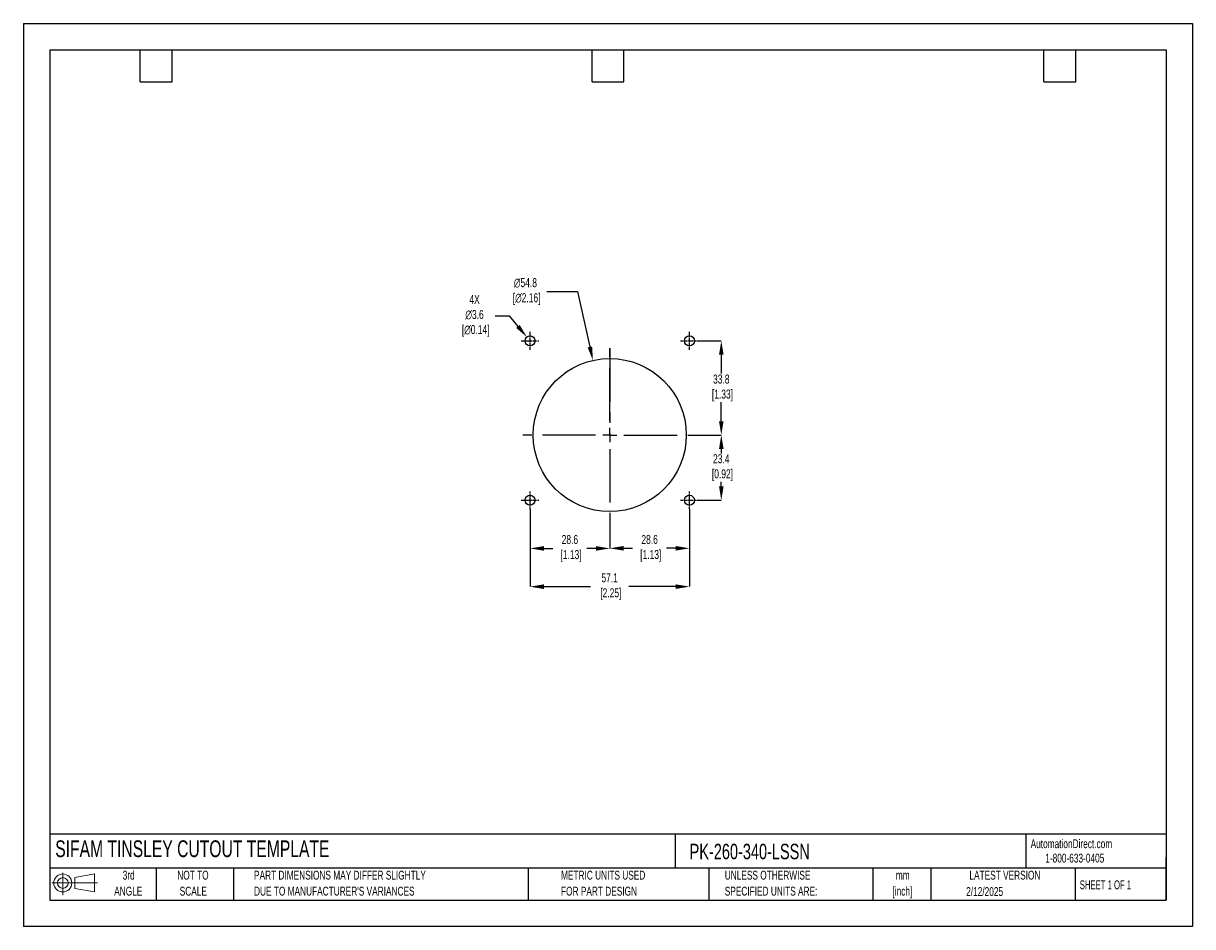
# Model space of a CAD drawing. Header units: millimetres. Extents: x 0 to 419, y 0 to 324.
import ezdxf

# ---------------------------------------------------------------- set-up
doc = ezdxf.new("R2010")
doc.units = ezdxf.units.MM
doc.header["$LTSCALE"] = 1.5
doc.header["$PDSIZE"] = -1
doc.linetypes.add('CENTERX2', pattern=[20.32, 12.7, -2.54, 2.54, -2.54])
for name, color, linetype in [('1', 7, 'Continuous'), ('CENTER', 40, 'CENTERX2'), ('SLD-DEFPOINTS', 7, 'Continuous')]:
    doc.layers.add(name, color=color, linetype=linetype)
doc.layers.add('DIMENSIONS', color=140, linetype='Continuous', lineweight=25)
doc.layers.add('TEXT', color=140, linetype='Continuous', lineweight=25)
doc.styles.add('SLDTEXTSTYLE0', font='TXT', dxfattribs={"width": 0.7})
doc.styles.add('SLDTEXTSTYLE1', font='TXT', dxfattribs={"width": 0.65})
doc.dimstyles.new('SLDDIMSTYLE0', dxfattribs={"dimtxt": 3.237012, "dimasz": 4.953, "dimexe": 0, "dimexo": 0.0625, "dimgap": 0.809253, "dimtad": 0, "dimtih": 1, "dimtoh": 1, "dimrnd": 1e-09, "dimzin": 12, "dimdsep": 46, "dimtxsty": 'SLDTEXTSTYLE0', "dimsah": 1, "dimcen": 0, "dimadec": 0, "dimazin": 3, "dimtfac": 1, "dimtofl": 0, "dimtmove": 0, "dimatfit": 3, "dimfxl": 0, "dimfrac": 2, "dimtolj": 1, "dimtzin": 12, "dimarcsym": 0})

# ---------------------------------------------------------------- blocks, each defined once
blk = doc.blocks.new('Block11')
at = {"color": 7, "linetype": 'Continuous', "lineweight": 18}
for p, q in [((0, 4.32), (16.31, 4.32)), ((3.88, 7.97), (3.88, 0)), ((8.22, 6.25), (15.26, 7.55)), ((8.22, 2.39), (8.22, 6.25)), ((15.26, 7.55), (15.26, 1.1)), ((8.22, 2.39), (15.26, 1.1))]:
    blk.add_line(p, q, dxfattribs=at)
for radius in [3.23, 1.93]:
    blk.add_circle((3.88, 4.32), radius, dxfattribs=at)
blk = doc.blocks.new('Block12')
at = {"layer": 'SLD-DEFPOINTS'}
blk.add_blockref('Block11', (0, 0), dxfattribs=at)
blk = doc.blocks.new('SW_NOTE_0_1')
at = {"layer": 'TEXT', "color": 0, "linetype": 'CENTERX2', "lineweight": 18, "char_height": 3.175, "attachment_point": 2, "style": 'SLDTEXTSTYLE0'}
for s, insert in [('mm', (4.27, 4.09)), ('[inch]', (4.14, -1.64))]:
    blk.add_mtext(s, dxfattribs=dict(at, insert=insert))
blk = doc.blocks.new('SW_NOTE_0_2')
at = {"layer": 'TEXT', "color": 0, "linetype": 'CENTERX2', "lineweight": 18, "char_height": 3.175, "attachment_point": 1, "style": 'SLDTEXTSTYLE0'}
for s, insert in [('UNLESS OTHERWISE', (0, 4.09)), ('SPECIFIED UNITS ARE:', (0, -1.64))]:
    blk.add_mtext(s, dxfattribs=dict(at, insert=insert))
blk = doc.blocks.new('SW_NOTE_0_3')
at = {"layer": 'TEXT', "color": 0, "linetype": 'CENTERX2', "lineweight": 18, "char_height": 3.175, "attachment_point": 1, "style": 'SLDTEXTSTYLE0'}
for s, insert in [('PART DIMENSIONS MAY DIFFER SLIGHTLY', (0, 4.09)), ("DUE TO MANUFACTURER'S VARIANCES", (0, -1.64))]:
    blk.add_mtext(s, dxfattribs=dict(at, insert=insert))
blk = doc.blocks.new('SW_NOTE_0_4')
at = {"layer": 'TEXT', "color": 0, "linetype": 'CENTERX2', "lineweight": 18, "char_height": 3.175, "attachment_point": 2, "style": 'SLDTEXTSTYLE0'}
for s, insert in [('NOT TO', (7.89, 4.09)), ('SCALE', (8.03, -1.64))]:
    blk.add_mtext(s, dxfattribs=dict(at, insert=insert))
blk = doc.blocks.new('SW_NOTE_0_5')
at = {"layer": 'TEXT', "color": 0, "linetype": 'CENTERX2', "lineweight": 18, "char_height": 3.175, "attachment_point": 2, "style": 'SLDTEXTSTYLE0'}
for s, insert in [('3rd', (3.47, 4.09)), ('ANGLE', (3.33, -1.64))]:
    blk.add_mtext(s, dxfattribs=dict(at, insert=insert))
blk = doc.blocks.new('SW_NOTE_0_6')
at = {"layer": 'TEXT', "color": 0, "linetype": 'CENTERX2', "lineweight": 18, "char_height": 3.175, "attachment_point": 1, "style": 'SLDTEXTSTYLE0'}
for s, insert in [('METRIC UNITS USED', (0, 4.09)), ('FOR PART DESIGN', (0, -1.64))]:
    blk.add_mtext(s, dxfattribs=dict(at, insert=insert))
blk = doc.blocks.new('SW_CENTERMARKSYMBOL_0')
at = {"layer": 'CENTER', "color": 0}
for p, q in [((0, 5.08), (0, 31.2)), ((-5.08, 0), (-31.2, 0)), ((0, 0), (-2.54, 0)), ((0, 0), (0, 2.54)), ((0, 0), (0, -2.54)), ((0, 0), (2.54, 0)), ((5.08, 0), (31.2, 0)), ((0, -5.08), (0, -31.2))]:
    blk.add_line(p, q, dxfattribs=at)
blk = doc.blocks.new('*D21')
at = {"layer": 'Defpoints', "color": 0}
for p in [(238.76, 149.69), (210.19, 145.06), (238.76, 135.64)]:
    blk.add_point(p, dxfattribs=at)
at = {"layer": 'DIMENSIONS', "color": 0, "lineweight": -2}
for p, q in [((238.76, 149.63), (238.76, 135.64)), ((210.19, 145), (210.19, 135.64)), ((215.14, 135.64), (218.38, 135.64)), ((233.81, 135.64), (230.57, 135.64))]:
    blk.add_line(p, q, dxfattribs=at)
at = {"layer": 'DIMENSIONS', "color": 0}
for points in [[(215.14, 136.47), (215.14, 134.82), (210.19, 135.64)], [(233.81, 136.47), (233.81, 134.82), (238.76, 135.64)]]:
    blk.add_solid(points, dxfattribs=at)
at = {"layer": 'DIMENSIONS', "color": 0, "insert": (224.47, 135.64), "char_height": 3.237, "attachment_point": 5, "style": 'SLDTEXTSTYLE0'}
blk.add_mtext('\\A1;28.6\\P [1.13]', dxfattribs=at)
blk = doc.blocks.new('*D22')
at = {"layer": 'Defpoints', "color": 0}
for p in [(181.61, 149.69), (238.76, 149.69), (238.76, 121.9)]:
    blk.add_point(p, dxfattribs=at)
at = {"layer": 'DIMENSIONS', "color": 0, "lineweight": -2}
for p, q in [((181.61, 149.63), (181.61, 121.9)), ((238.76, 149.63), (238.76, 121.9)), ((186.56, 121.9), (203.3, 121.9)), ((233.81, 121.9), (217, 121.9))]:
    blk.add_line(p, q, dxfattribs=at)
at = {"layer": 'DIMENSIONS', "color": 0}
for points in [[(186.56, 122.72), (186.56, 121.07), (181.61, 121.9)], [(233.81, 122.72), (233.81, 121.07), (238.76, 121.9)]]:
    blk.add_solid(points, dxfattribs=at)
at = {"layer": 'DIMENSIONS', "color": 0, "insert": (210.15, 121.9), "char_height": 3.237, "attachment_point": 5, "style": 'SLDTEXTSTYLE0'}
blk.add_mtext('\\A1;57.1\\P [2.25]', dxfattribs=at)
blk = doc.blocks.new('*D23')
at = {"layer": 'Defpoints', "color": 0}
for p in [(241.38, 176.25), (241.95, 152.88), (250.16, 152.88)]:
    blk.add_point(p, dxfattribs=at)
at = {"layer": 'DIMENSIONS', "color": 0, "lineweight": -2}
for p, q in [((241.44, 176.25), (250.16, 176.25)), ((250.16, 171.3), (250.16, 169.69)), ((250.16, 157.84), (250.16, 159.44)), ((242.01, 152.88), (250.16, 152.88))]:
    blk.add_line(p, q, dxfattribs=at)
at = {"layer": 'DIMENSIONS', "color": 0}
for points in [[(249.34, 171.3), (250.99, 171.3), (250.16, 176.25)], [(249.34, 157.84), (250.99, 157.84), (250.16, 152.88)]]:
    blk.add_solid(points, dxfattribs=at)
at = {"layer": 'DIMENSIONS', "color": 0, "insert": (250.16, 164.57), "char_height": 3.237, "attachment_point": 5, "style": 'SLDTEXTSTYLE0'}
blk.add_mtext('\\A1;23.4\\P [0.92]', dxfattribs=at)
blk = doc.blocks.new('*D24')
at = {"layer": 'Defpoints', "color": 0}
for p in [(241.95, 210.03), (241.38, 176.25), (250.16, 176.25)]:
    blk.add_point(p, dxfattribs=at)
at = {"layer": 'DIMENSIONS', "color": 0, "lineweight": -2}
for p, q in [((242.01, 210.03), (250.16, 210.03)), ((250.16, 205.08), (250.16, 198.27)), ((250.16, 181.21), (250.16, 188.02)), ((241.44, 176.25), (250.16, 176.25))]:
    blk.add_line(p, q, dxfattribs=at)
at = {"layer": 'DIMENSIONS', "color": 0}
for points in [[(249.34, 205.08), (250.99, 205.08), (250.16, 210.03)], [(249.34, 181.21), (250.99, 181.21), (250.16, 176.25)]]:
    blk.add_solid(points, dxfattribs=at)
at = {"layer": 'DIMENSIONS', "color": 0, "insert": (250.16, 193.14), "char_height": 3.237, "attachment_point": 5, "style": 'SLDTEXTSTYLE0'}
blk.add_mtext('\\A1;33.8\\P [1.33]', dxfattribs=at)
blk = doc.blocks.new('*D25')
at = {"layer": 'Defpoints', "color": 0}
for p in [(181.61, 149.69), (210.19, 145.06), (181.61, 135.61)]:
    blk.add_point(p, dxfattribs=at)
at = {"layer": 'DIMENSIONS', "color": 0, "lineweight": -2}
for p, q in [((181.61, 149.63), (181.61, 135.61)), ((210.19, 145), (210.19, 135.61)), ((186.56, 135.61), (189.8, 135.61)), ((205.23, 135.61), (201.99, 135.61))]:
    blk.add_line(p, q, dxfattribs=at)
at = {"layer": 'DIMENSIONS', "color": 0}
for points in [[(186.56, 136.43), (186.56, 134.78), (181.61, 135.61)], [(205.23, 136.43), (205.23, 134.78), (210.19, 135.61)]]:
    blk.add_solid(points, dxfattribs=at)
at = {"layer": 'DIMENSIONS', "color": 0, "insert": (195.9, 135.61), "char_height": 3.237, "attachment_point": 5, "style": 'SLDTEXTSTYLE0'}
blk.add_mtext('\\A1;28.6\\P [1.13]', dxfattribs=at)
blk = doc.blocks.new('*D26')
at = {"layer": 'Defpoints', "color": 0}
for p in [(204.15, 203.01), (216.22, 149.5)]:
    blk.add_point(p, dxfattribs=at)
at = {"layer": 'DIMENSIONS', "color": 0, "lineweight": -2}
for p, q in [((187.58, 227.7), (198.57, 227.7)), ((198.57, 227.7), (203.06, 207.84))]:
    blk.add_line(p, q, dxfattribs=at)
at = {"layer": 'DIMENSIONS', "color": 0}
blk.add_solid([(203.86, 208.02), (202.25, 207.66), (204.15, 203.01)], dxfattribs=at)
at = {"layer": 'DIMENSIONS', "color": 0, "insert": (179.97, 227.7), "char_height": 3.237, "attachment_point": 5, "style": 'SLDTEXTSTYLE0'}
blk.add_mtext('\\A1;∅54.8\\P [∅2.16]', dxfattribs=at)
blk = doc.blocks.new('*D27')
at = {"layer": 'Defpoints', "color": 0}
for p in [(180.47, 211.4), (182.76, 208.67)]:
    blk.add_point(p, dxfattribs=at)
at = {"layer": 'DIMENSIONS', "color": 0, "lineweight": -2}
for p, q in [((169.14, 218.98), (174.09, 218.98)), ((174.09, 218.98), (177.28, 215.19))]:
    blk.add_line(p, q, dxfattribs=at)
at = {"layer": 'DIMENSIONS', "color": 0}
blk.add_solid([(177.91, 215.72), (176.65, 214.66), (180.47, 211.4)], dxfattribs=at)
at = {"layer": 'DIMENSIONS', "color": 0, "insert": (161.72, 218.98), "char_height": 3.237, "attachment_point": 5, "style": 'SLDTEXTSTYLE0'}
blk.add_mtext('\\A1;4X\\P∅3.6\\P [∅0.14]', dxfattribs=at)

msp = doc.modelspace()

# ---------------------------------------------------------------- linework, layer by layer
at = {"color": 7, "linetype": 'Continuous'}
for p, q in [((0, 323.85), (0, 0)), ((0, 323.85), (419.1, 323.85)), ((419.1, 323.85), (419.1, 0)), ((419.1, 0), (0, 0))]:
    msp.add_line(p, q, dxfattribs=at)
at = {"layer": '1', "color": 1, "linetype": 'Continuous'}
for centre, radius in [((181.61, 210.03), 1.78), ((238.76, 210.03), 1.78), ((210.19, 176.25), 27.43), ((181.61, 152.88), 1.78), ((238.76, 152.88), 1.78)]:
    msp.add_circle(centre, radius, dxfattribs=at)
at = {"layer": 'CENTER', "ltscale": 0.05}
for p, q in [((178.42, 210.03), (184.8, 210.03)), ((181.61, 206.84), (181.61, 213.22)), ((235.57, 210.03), (241.95, 210.03)), ((238.76, 206.84), (238.76, 213.22)), ((181.61, 149.69), (181.61, 156.07)), ((238.76, 149.69), (238.76, 156.07)), ((178.42, 152.88), (184.8, 152.88)), ((235.57, 152.88), (241.95, 152.88))]:
    msp.add_line(p, q, dxfattribs=at)
at = {"layer": 'CENTER'}
msp.add_line((210.19, 207.25), (210.19, 176.25), dxfattribs=at)
at = {"layer": 'TEXT'}
for p, q in [((9.52, 314.32), (409.57, 314.32)), ((9.52, 314.32), (9.52, 9.52)), ((41.91, 302.89), (41.91, 314.32)), ((53.34, 302.89), (53.34, 314.32)), ((203.83, 302.89), (203.83, 314.32)), ((215.26, 302.89), (215.26, 314.32)), ((365.76, 302.89), (365.76, 314.32)), ((377.19, 302.89), (377.19, 314.32)), ((409.57, 314.32), (409.57, 9.52)), ((41.91, 302.89), (53.34, 302.89)), ((203.83, 302.89), (215.26, 302.89)), ((365.76, 302.89), (377.19, 302.89)), ((409.57, 33.19), (9.52, 33.19)), ((233.64, 33.19), (233.64, 20.95)), ((359.36, 33.19), (359.36, 20.95)), ((409.57, 9.52), (409.57, 24.77)), ((409.57, 20.95), (9.52, 20.95)), ((47.62, 20.95), (47.62, 9.52)), ((75.32, 20.95), (75.32, 9.52)), ((180.97, 20.95), (180.97, 9.52)), ((245.67, 20.95), (245.67, 9.52)), ((304.54, 20.95), (304.54, 9.52)), ((325.22, 20.95), (325.22, 9.52)), ((377.02, 20.95), (377.02, 9.52)), ((9.52, 9.52), (409.57, 9.52))]:
    msp.add_line(p, q, dxfattribs=at)

# ---------------------------------------------------------------- block references
at = {"layer": 'CENTER'}
msp.add_blockref('SW_CENTERMARKSYMBOL_0', (210.19, 176.25), dxfattribs=at)
at = {"layer": 'SLD-DEFPOINTS'}
msp.add_blockref('Block12', (10.26, 11.33), dxfattribs=at)
at = {"layer": 'TEXT', "linetype": 'CENTERX2', "lineweight": 18}
for name, p in [('SW_NOTE_0_5', (34.27, 15.95)), ('SW_NOTE_0_4', (52.89, 15.95)), ('SW_NOTE_0_3', (82.68, 15.95)), ('SW_NOTE_0_6', (192.72, 15.95)), ('SW_NOTE_0_2', (251.41, 15.95)), ('SW_NOTE_0_1', (310.93, 15.95))]:
    msp.add_blockref(name, p, dxfattribs=at)

# ---------------------------------------------------------------- texts
at = {"layer": 'TEXT', "linetype": 'CENTERX2', "lineweight": 25, "attachment_point": 1, "style": 'SLDTEXTSTYLE0'}
for s, insert, char_height in [('SIFAM TINSLEY CUTOUT TEMPLATE', (11.42, 30.93), 6), ('PK-260-340-LSSN', (238.81, 29.71), 5.5562)]:
    msp.add_mtext(s, dxfattribs=dict(at, insert=insert, char_height=char_height))
at = {"layer": 'TEXT', "linetype": 'CENTERX2', "lineweight": 18, "char_height": 3.175}
for s, insert, attachment_point, style in [('AutomationDirect.com', (361.04, 31.31), 1, 'SLDTEXTSTYLE0'), ('1-800-633-0405', (366.29, 26.16), 1, 'SLDTEXTSTYLE0'), ('LATEST VERSION', (351.83, 20.05), 2, 'SLDTEXTSTYLE0'), ('2/12/2025', (344.55, 14.16), 2, 'SLDTEXTSTYLE0'), ('SHEET 1 OF 1', (378.66, 16.58), 1, 'SLDTEXTSTYLE1')]:
    msp.add_mtext(s, dxfattribs=dict(at, insert=insert, attachment_point=attachment_point, style=style))

# ---------------------------------------------------------------- dimensions: what is measured, and where the dimension line sits
at = {"layer": 'DIMENSIONS'}
dim = msp.add_diameter_dim_2p(p1=(216.2223, 149.5016), p2=(204.1483, 203.0062), text='<>\\P[]', dimstyle='SLDDIMSTYLE0', override={"dimdec": 1}, dxfattribs=at)
dim.commit()
dim.dimension.update_dxf_attribs({"geometry": '*D26', "text_midpoint": (179.9726, 227.704), "dimtype": 163})
dim = msp.add_diameter_dim_2p(p1=(182.76, 208.67), p2=(180.47, 211.4), text='4X\\P<>\\P[]', dimstyle='SLDDIMSTYLE0', override={"dimdec": 1}, dxfattribs=at)
dim.commit()
dim.dimension.update_dxf_attribs({"geometry": '*D27', "text_midpoint": (161.72, 218.98)})
for base, p1, p2, picture, middle in [((250.16, 176.25), (241.95, 210.03), (241.38, 176.25), '*D24', (250.16, 193.14)), ((250.16, 152.88), (241.38, 176.25), (241.95, 152.88), '*D23', (250.16, 164.57))]:
    dim = msp.add_linear_dim(base=base, p1=p1, p2=p2, angle=90, text='<>\\P[]', dimstyle='SLDDIMSTYLE0', override={"dimdec": 1}, dxfattribs=at)
    dim.commit()
    dim.dimension.update_dxf_attribs({"geometry": picture, "text_midpoint": middle})
dim = msp.add_linear_dim(base=(238.76030829, 121.89690115), p1=(181.61030829, 149.69382472), p2=(238.76030829, 149.69382472), text='<>\\P[]', dimstyle='SLDDIMSTYLE0', override={"dimdec": 1}, dxfattribs=at)
dim.commit()
dim.dimension.update_dxf_attribs({"geometry": '*D22', "text_midpoint": (210.14810518, 121.89690115), "dimtype": 160})
for base, p2, picture, middle in [((181.61, 135.61), (181.61, 149.69), '*D25', (195.9, 135.61)), ((238.76, 135.64), (238.76, 149.69), '*D21', (224.47, 135.64))]:
    dim = msp.add_linear_dim(base=base, p1=(210.19, 145.06), p2=p2, text='<>\\P[]', dimstyle='SLDDIMSTYLE0', override={"dimdec": 1}, dxfattribs=at)
    dim.commit()
    dim.dimension.update_dxf_attribs({"geometry": picture, "text_midpoint": middle})

doc.saveas('drawing.dxf')
